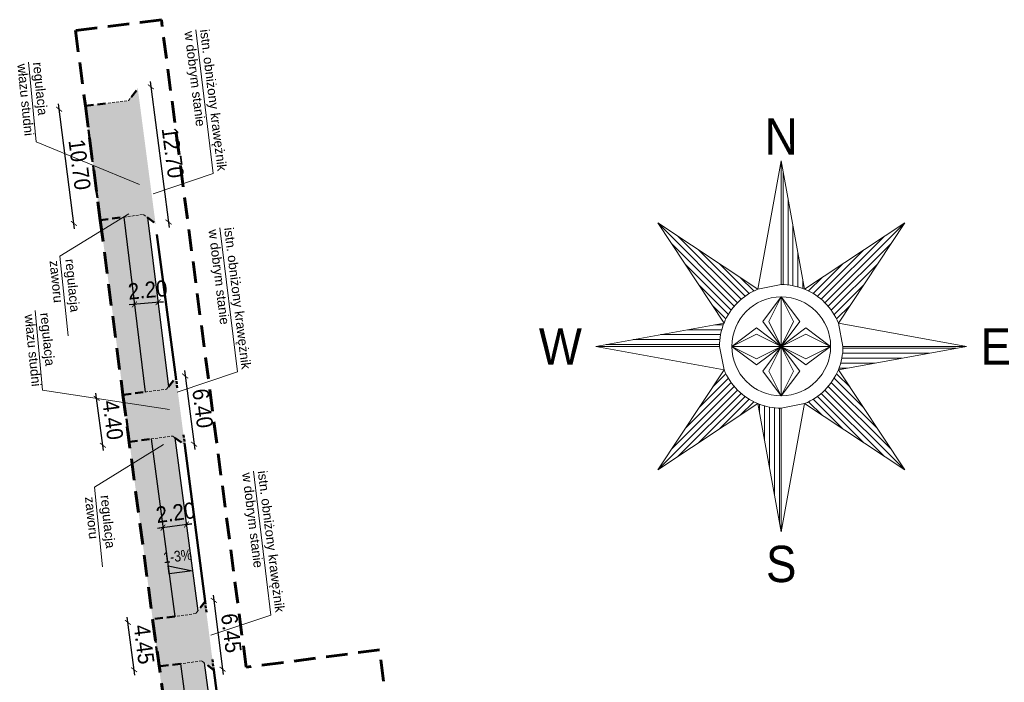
# Model space of a CAD drawing. Header units: metres. Extents: x 6420893 to 6543334, y 5684236 to 5790599.
# Tile 5 of 7: x 6421276 to 6421368, y 5790537 to 5790599. Entities that reach past the tile are written whole.
import ezdxf
from ezdxf.enums import TextEntityAlignment as Align

# ---------------------------------------------------------------- set-up
doc = ezdxf.new("R2010")
doc.units = ezdxf.units.M
for name, pattern in [('AUDIT_I_160408143018-0', [3, 2, -1]), ('DASHDOTX2', [2, 1, -0.5, 0, -0.5]), ('DASHED2', [0.375, 0.25, -0.125])]:
    doc.linetypes.add(name, pattern=pattern)
for name, color, linetype, lineweight in [('DR WYKUPY', 96, 'DASHED2', 0), ('DR_H_zieleń', 71, 'Continuous', 0), ('DR_H_zjazd', 151, 'Continuous', 0), ('DR_linia pomocnicza', 7, 'DASHED2', 15), ('DR_linia_rozgraniczająca', 1, 'AUDIT_I_160408143018-0', 60), ('DR_opisy_all', 7, 'Continuous', 18), ('DR_proj_kraweznik', 163, 'Continuous', 50), ('DR_proj_kraweznik_najazdowy', 217, 'DASHED2', 50), ('DR_proj_opornik', 6, 'DASHED2', 50), ('DR_proj_oś', 1, 'DASHDOTX2', 18), ('DR_wymiar', 155, 'Continuous', 13)]:
    doc.layers.add(name, color=color, linetype=linetype, lineweight=lineweight)
doc.layers.add('DR_H_chodnik', color=7, linetype='Continuous', lineweight=0, true_color=0xffecb3)
doc.layers.add('DR_proj_obrzeże', color=7, linetype='Continuous', lineweight=30, true_color=0xf5b800)
doc.layers.add('DR_pochylenia poprzeczne', color=7, linetype='Continuous')
doc.styles.add('arial', font='arial.ttf', dxfattribs={"width": 0.9, "height": 1.5})
doc.styles.add('GA4-ATR-TEXT', font='arial.ttf', dxfattribs={"width": 0.9})
doc.styles.add('ISO25', font='iso9', dxfattribs={"height": 0.25})
doc.styles.get("Standard").update_dxf_attribs({"font": 'arial.ttf'})
doc.dimstyles.new('AS_AR00_500 2', dxfattribs={"dimtxt": 1, "dimasz": 0.5, "dimexe": 24, "dimexo": 0, "dimgap": 0, "dimtad": 0, "dimrnd": 0.05, "dimzin": 1, "dimdsep": 46, "dimtxsty": 'arial', "dimblk": 'ARCHTICK', "dimcen": 0, "dimdle": 0.5, "dimse1": 1, "dimse2": 1, "dimclrd": 256, "dimclre": 256, "dimclrt": 7, "dimazin": 0, "dimtfac": 1, "dimtmove": 0, "dimatfit": 3, "dimldrblk": 'ARCHTICK', "dimfxl": 1, "dimtvp": 0.8, "dimtolj": 1, "dimarcsym": 0})

# ---------------------------------------------------------------- blocks, each defined once
blk = doc.blocks.new('_ArchTick')
at = {"color": 0, "linetype": 'ByBlock', "const_width": 0.15}
blk.add_lwpolyline([(-0.5, -0.5), (0.5, 0.5)], dxfattribs=at)
blk = doc.blocks.new('*D173')
at = {"layer": 'Defpoints', "color": 0}
for p in [(6421288.66, 5790543.081), (6421286.352, 5790542.782), (6421289.23, 5790538.692)]:
    blk.add_point(p, dxfattribs=at)
at = {"layer": 'DR_wymiar', "lineweight": -2}
blk.add_line((6421286.986, 5790537.897), (6421286.287, 5790543.277), dxfattribs=at)
at = {"layer": 'DR_wymiar', "linetype": 'ByBlock', "lineweight": -2, "xscale": 0.5, "yscale": 0.5, "zscale": 0.5}
for p, rotation in [((6421286.352, 5790542.782), 97.3995946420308), ((6421286.922, 5790538.392), 277.3995946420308)]:
    blk.add_blockref('_ArchTick', p, dxfattribs=dict(at, rotation=rotation))
at = {"layer": 'DR_wymiar', "color": 7, "insert": (6421287.847, 5790540.744), "char_height": 1.5, "attachment_point": 5, "rotation": 277.39959, "style": 'arial'}
blk.add_mtext('\\A1;4.45', dxfattribs=at)
blk = doc.blocks.new('*D174')
at = {"layer": 'Defpoints', "color": 0}
for p in [(6421285.922, 5790563.914), (6421283.452, 5790563.59), (6421286.493, 5790559.562)]:
    blk.add_point(p, dxfattribs=at)
at = {"layer": 'DR_wymiar', "lineweight": -2}
blk.add_line((6421284.088, 5790558.742), (6421283.387, 5790564.086), dxfattribs=at)
at = {"layer": 'DR_wymiar', "linetype": 'ByBlock', "lineweight": -2, "xscale": 0.5, "yscale": 0.5, "zscale": 0.5}
for p, rotation in [((6421283.452, 5790563.59), 97.47150617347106), ((6421284.023, 5790559.238), 277.471506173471)]:
    blk.add_blockref('_ArchTick', p, dxfattribs=dict(at, rotation=rotation))
at = {"layer": 'DR_wymiar', "color": 7, "insert": (6421284.953, 5790561.573), "char_height": 1.5, "attachment_point": 5, "rotation": 277.47151, "style": 'arial'}
blk.add_mtext('\\A1;4.40', dxfattribs=at)
blk = doc.blocks.new('*D175')
at = {"layer": 'Defpoints', "color": 0}
for p in [(6421279.959, 5790590.433), (6421282.402, 5790590.751), (6421283.781, 5790580.139)]:
    blk.add_point(p, dxfattribs=at)
at = {"layer": 'DR_wymiar', "lineweight": -2}
blk.add_line((6421281.402, 5790579.326), (6421279.895, 5790590.929), dxfattribs=at)
at = {"layer": 'DR_wymiar', "linetype": 'ByBlock', "lineweight": -2, "xscale": 0.5, "yscale": 0.5, "zscale": 0.5}
for p, rotation in [((6421279.959, 5790590.433), 97.4042660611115), ((6421281.338, 5790579.822), 277.4042660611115)]:
    blk.add_blockref('_ArchTick', p, dxfattribs=dict(at, rotation=rotation))
at = {"layer": 'DR_wymiar', "color": 7, "insert": (6421281.864, 5790585.285), "char_height": 1.5, "attachment_point": 5, "rotation": 277.40427, "style": 'arial'}
blk.add_mtext('\\A1;10.70', dxfattribs=at)
blk = doc.blocks.new('*D179')
at = {"layer": 'Defpoints', "color": 0}
for p in [(6421289.607, 5790551.606), (6421289.609, 5790551.586), (6421291.788, 5790551.896)]:
    blk.add_point(p, dxfattribs=at)
at = {"layer": 'DR_wymiar', "lineweight": -2}
for p, q in [((6421292.286, 5790551.941), (6421289.114, 5790551.52)), ((6421289.609, 5790551.586), (6421289.114, 5790551.52)), ((6421291.79, 5790551.875), (6421292.286, 5790551.941))]:
    blk.add_line(p, q, dxfattribs=at)
at = {"layer": 'DR_wymiar', "linetype": 'ByBlock', "lineweight": -2, "xscale": 0.5, "yscale": 0.5, "zscale": 0.5}
for p, rotation in [((6421291.79, 5790551.875), 187.5552807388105), ((6421289.609, 5790551.586), 7.555280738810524)]:
    blk.add_blockref('_ArchTick', p, dxfattribs=dict(at, rotation=rotation))
at = {"layer": 'DR_wymiar', "color": 7, "insert": (6421290.787, 5790552.978), "char_height": 1.5, "attachment_point": 5, "rotation": 7.55528, "style": 'arial'}
blk.add_mtext('\\A1;2.20', dxfattribs=at)
blk = doc.blocks.new('*D180')
at = {"layer": 'Defpoints', "color": 0}
for p in [(6421286.96, 5790572.31), (6421286.96, 5790572.31), (6421289.152, 5790572.513)]:
    blk.add_point(p, dxfattribs=at)
at = {"layer": 'DR_wymiar', "lineweight": -2}
for p, q in [((6421289.65, 5790572.56), (6421286.462, 5790572.264)), ((6421286.96, 5790572.31), (6421286.462, 5790572.264)), ((6421289.152, 5790572.513), (6421289.65, 5790572.56))]:
    blk.add_line(p, q, dxfattribs=at)
at = {"layer": 'DR_wymiar', "linetype": 'ByBlock', "lineweight": -2, "xscale": 0.5, "yscale": 0.5, "zscale": 0.5}
for p, rotation in [((6421286.96, 5790572.31), 5.304682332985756), ((6421289.152, 5790572.513), 185.3046823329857)]:
    blk.add_blockref('_ArchTick', p, dxfattribs=dict(at, rotation=rotation))
at = {"layer": 'DR_wymiar', "color": 7, "insert": (6421288.192, 5790573.655), "char_height": 1.5, "attachment_point": 5, "rotation": 5.30468, "style": 'arial'}
blk.add_mtext('\\A1;2.20', dxfattribs=at)
blk = doc.blocks.new('A$C24377FCD')
at = {"layer": 'DR_proj_oś', "color": 7, "linetype": 'Continuous'}
for points in [[(3.82, 107.1), (-10.6, 27.78)], [(3.82, 107.1), (-10.6, 27.78)], [(3.82, 107.1), (3.82, 107.1)], [(3.82, 30.6), (3.82, 107.1)], [(3.82, 30.6), (3.82, 107.1)], [(18.25, 27.78), (3.82, 107.1)], [(18.25, 27.78), (3.82, 107.1)], [(4.97, 30.58), (4.97, 100.79)], [(8.03, 30.37), (8.03, 83.96)], [(-23.22, 19.4), (-72.68, 68.85)], [(-31.6, 6.77), (-72.68, 68.85)], [(-10.6, 27.78), (-72.68, 68.85)], [(-10.6, 27.78), (-72.68, 68.85)], [(-72.68, 68.85), (-31.6, 6.77)], [(11.09, 29.9), (11.09, 67.13)], [(18.25, 27.78), (80.33, 68.85)], [(80.33, 68.85), (18.25, 27.78)], [(30.87, 19.4), (80.33, 68.85)], [(39.25, 6.77), (80.33, 68.85)], [(39.25, 6.77), (80.33, 68.85)], [(-25.3, 17.14), (-64.22, 56.06)], [(-20.97, 21.47), (-59.89, 60.39)], [(28.62, 21.47), (67.54, 60.39)], [(32.95, 17.14), (71.87, 56.06)], [(-18.55, 23.38), (-47.1, 51.93)], [(14.15, 29.18), (14.15, 50.3)], [(26.2, 23.38), (54.75, 51.93)], [(-27.2, 14.72), (-55.75, 43.27)], [(-15.94, 25.1), (-34.31, 43.47)], [(23.59, 25.1), (41.96, 43.47)], [(34.85, 14.72), (63.4, 43.27)], [(-13.15, 26.63), (-21.52, 35)], [(-10.6, 27.78), (3.82, 30.6)], [(17.21, 28.18), (17.21, 33.47)], [(20.8, 26.63), (29.17, 35)], [(-28.92, 12.11), (-47.29, 30.48)], [(36.57, 12.11), (54.94, 30.48)], [(-7.65, 7.65), (3.82, 22.95)], [(-3.82, 7.65), (3.82, 22.95)], [(3.82, 22.95), (15.3, 7.65)], [(3.82, 22.95), (11.48, 7.65)], [(3.82, -7.65), (3.82, 22.95)], [(-30.46, 9.32), (-38.83, 17.69)], [(38.11, 9.32), (46.48, 17.69)], [(-31.6, 6.77), (-110.93, -7.65)], [(-31.6, 6.77), (-110.93, -7.65)], [(3.82, -7.65), (-7.65, 7.65)], [(3.82, -7.65), (-3.82, 7.65)], [(15.3, 7.65), (3.82, -7.65)], [(11.48, 7.65), (3.82, -7.65)], [(39.25, 6.77), (42.08, -7.65)], [(118.58, -7.65), (39.25, 6.77)], [(118.58, -7.65), (39.25, 6.77)], [(-33.01, 2.68), (-54.13, 2.68)], [(-32.01, 5.74), (-37.3, 5.74)], [(-26.78, -7.65), (-11.48, 3.82)], [(-26.78, -7.65), (-11.48, 0)], [(-11.48, 3.82), (3.82, -7.65)], [(-11.48, 0), (3.82, -7.65)], [(3.82, -7.65), (19.13, 3.82)], [(19.13, 0), (3.82, -7.65)], [(19.13, 3.82), (34.43, -7.65)], [(34.43, -7.65), (19.13, 0)], [(-34.19, -3.44), (-87.79, -3.44)], [(-33.73, -0.38), (-70.96, -0.38)], [(-110.93, -7.65), (-110.93, -7.65)], [(-34.43, -7.65), (-110.93, -7.65)], [(-110.93, -7.65), (-31.6, -22.07)], [(-34.43, -7.65), (-110.93, -7.65)], [(-110.93, -7.65), (-31.6, -22.07)], [(-34.41, -6.5), (-104.62, -6.5)], [(-31.6, -22.07), (-34.43, -7.65)], [(-11.48, -19.12), (-26.78, -7.65)], [(-11.48, -15.3), (-26.78, -7.65)], [(3.82, -7.65), (-26.78, -7.65)], [(3.82, -7.65), (-11.48, -19.12)], [(3.82, -7.65), (-11.48, -15.3)], [(-7.65, -22.95), (3.82, -7.65)], [(-3.82, -22.95), (3.82, -7.65)], [(19.13, -19.12), (3.82, -7.65)], [(3.82, -7.65), (15.3, -22.95)], [(3.82, -7.65), (11.48, -22.95)], [(3.82, -7.65), (3.82, -7.65)], [(3.82, -7.65), (3.82, -38.25)], [(3.82, -7.65), (3.82, -7.65)], [(3.82, -7.65), (3.82, -7.65)], [(3.82, -7.65), (3.82, -7.65)], [(19.13, -15.3), (3.82, -7.65)], [(3.82, -7.65), (34.43, -7.65)], [(34.43, -7.65), (19.13, -19.12)], [(34.43, -7.65), (19.13, -15.3)], [(39.25, -22.07), (118.58, -7.65)], [(39.25, -22.07), (118.58, -7.65)], [(41.84, -11.86), (95.44, -11.86)], [(42.06, -8.8), (112.27, -8.8)], [(42.08, -7.65), (118.58, -7.65)], [(42.08, -7.65), (118.58, -7.65)], [(118.58, -7.65), (118.58, -7.65)], [(40.66, -17.98), (61.78, -17.98)], [(41.38, -14.92), (78.61, -14.92)], [(-31.6, -22.07), (-72.68, -84.15)], [(-31.6, -22.07), (-72.68, -84.15)], [(3.82, -38.25), (-7.65, -22.95)], [(3.82, -38.25), (-3.82, -22.95)], [(15.3, -22.95), (3.82, -38.25)], [(11.48, -22.95), (3.82, -38.25)], [(39.25, -22.07), (80.33, -84.15)], [(80.33, -84.15), (39.25, -22.07)], [(39.66, -21.04), (44.95, -21.04)], [(-27.2, -30.02), (-55.75, -58.57)], [(-28.92, -27.42), (-47.29, -45.78)], [(-30.46, -24.62), (-38.83, -32.99)], [(34.85, -30.02), (63.4, -58.57)], [(36.57, -27.42), (54.94, -45.78)], [(38.11, -24.62), (46.48, -32.99)], [(-23.22, -34.7), (-72.68, -84.15)], [(-25.3, -32.45), (-64.22, -71.37)], [(30.87, -34.7), (80.33, -84.15)], [(32.95, -32.45), (71.87, -71.37)], [(-20.97, -36.77), (-59.89, -75.69)], [(-18.55, -38.68), (-47.1, -67.23)], [(-15.94, -40.4), (-34.31, -58.77)], [(-13.15, -41.93), (-21.52, -50.31)], [(20.8, -41.93), (29.17, -50.31)], [(23.59, -40.4), (41.96, -58.77)], [(26.2, -38.68), (54.75, -67.23)], [(28.62, -36.77), (67.54, -75.69)], [(-10.6, -43.08), (-72.68, -84.15)], [(-72.68, -84.15), (-10.6, -43.08)], [(-10.6, -43.08), (3.82, -122.4)], [(-10.6, -43.08), (3.82, -122.4)], [(-9.56, -43.48), (-9.56, -48.77)], [(-6.5, -44.48), (-6.5, -65.6)], [(-3.44, -45.21), (-3.44, -82.43)], [(-0.38, -45.67), (-0.38, -99.27)], [(2.68, -45.89), (2.68, -116.1)], [(18.25, -43.08), (3.82, -45.9)], [(3.82, -122.4), (18.25, -43.08)], [(3.82, -122.4), (18.25, -43.08)], [(3.82, -45.9), (3.82, -122.4)], [(3.82, -45.9), (3.82, -122.4)], [(18.25, -43.08), (80.33, -84.15)], [(18.25, -43.08), (80.33, -84.15)], [(3.82, -122.4), (3.82, -122.4)]]:
    blk.add_lwpolyline(points, dxfattribs=at)
for points in [[(18.25, 27.78, 0.096956), (3.82, 30.6)], [(-10.6, 27.78, 0.20208), (-31.6, 6.77)], [(39.25, 6.77, 0.202076), (18.25, 27.78)], [(-31.6, 6.77, 0.096954), (-34.43, -7.65)], [(39.25, -22.07, 0.096954), (42.08, -7.65)], [(-31.6, -22.07, 0.20208), (-10.6, -43.08)], [(18.25, -43.08, 0.20208), (39.25, -22.07)], [(-10.6, -43.08, 0.096954), (3.82, -45.9)]]:
    blk.add_lwpolyline(points, format="xyb", dxfattribs=at)
blk.add_circle((3.82, -7.65), 30.6, dxfattribs=at)
at = {"layer": 'DR_proj_oś', "color": 7, "linetype": 'Continuous', "style": 'GA4-ATR-TEXT', "width": 0.9}
blk.add_text('N', height=22.5, dxfattribs=at).set_placement((3.82, 104.3), align=Align.BOTTOM_CENTER)
blk.add_text('W', height=22.5, dxfattribs=at).set_placement((-119.59, -7.65), align=Align.MIDDLE_RIGHT)
blk.add_text('E', height=22.5, dxfattribs=at).set_placement((127.24, -7.65), align=Align.MIDDLE_LEFT)
blk.add_text('S', height=22.5, dxfattribs=at).set_placement((3.82, -131.06), align=Align.TOP_CENTER)
blk = doc.blocks.new('A$Ce664680c')
at = {"layer": 'DR_proj_oś', "ltscale": 1.0032, "xscale": 0.15, "yscale": 0.15, "zscale": 0.15}
blk.add_blockref('A$C24377FCD', (6422999.783, 5801236.601), dxfattribs=at)
blk = doc.blocks.new('*D361')
at = {"layer": 'Defpoints', "color": 0}
for p in [(6421287.271, 5790592.352), (6421288.92, 5790579.798), (6421290.132, 5790579.958)]:
    blk.add_point(p, dxfattribs=at)
at = {"layer": 'DR_wymiar', "lineweight": -2}
blk.add_line((6421288.418, 5790593.007), (6421290.197, 5790579.462), dxfattribs=at)
at = {"layer": 'DR_wymiar', "linetype": 'ByBlock', "lineweight": -2, "xscale": 0.5, "yscale": 0.5, "zscale": 0.5}
for p, rotation in [((6421288.483, 5790592.511), 97.48558264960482), ((6421290.132, 5790579.958), 277.4855826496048)]:
    blk.add_blockref('_ArchTick', p, dxfattribs=dict(at, rotation=rotation))
at = {"layer": 'DR_wymiar', "color": 7, "insert": (6421290.522, 5790586.394), "char_height": 1.5, "attachment_point": 5, "rotation": 277.48558, "style": 'arial'}
blk.add_mtext('\\A1;\\A1;12.70', dxfattribs=at)
blk = doc.blocks.new('*D362')
at = {"layer": 'Defpoints', "color": 0}
for p in [(6421290.809, 5790565.557), (6421292.5, 5790559.336), (6421291.647, 5790559.223)]:
    blk.add_point(p, dxfattribs=at)
at = {"layer": 'DR_wymiar', "lineweight": -2}
blk.add_line((6421291.597, 5790566.166), (6421292.566, 5790558.84), dxfattribs=at)
at = {"layer": 'DR_wymiar', "linetype": 'ByBlock', "lineweight": -2, "xscale": 0.5, "yscale": 0.5, "zscale": 0.5}
for p, rotation in [((6421291.663, 5790565.67), 97.53054458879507), ((6421292.5, 5790559.336), 277.5305445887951)]:
    blk.add_blockref('_ArchTick', p, dxfattribs=dict(at, rotation=rotation))
at = {"layer": 'DR_wymiar', "color": 7, "insert": (6421293.296, 5790562.663), "char_height": 1.5, "attachment_point": 5, "rotation": 277.53054, "style": 'arial'}
blk.add_mtext('\\A1;6.40', dxfattribs=at)
blk = doc.blocks.new('*D363')
at = {"layer": 'Defpoints', "color": 0}
for p in [(6421293.519, 5790544.732), (6421294.327, 5790538.346), (6421295.144, 5790538.449)]:
    blk.add_point(p, dxfattribs=at)
at = {"layer": 'DR_wymiar', "lineweight": -2}
blk.add_line((6421294.273, 5790545.331), (6421295.207, 5790537.953), dxfattribs=at)
at = {"layer": 'DR_wymiar', "linetype": 'ByBlock', "lineweight": -2, "xscale": 0.5, "yscale": 0.5, "zscale": 0.5}
for p, rotation in [((6421294.336, 5790544.835), 97.2152623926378), ((6421295.144, 5790538.449), 277.2152623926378)]:
    blk.add_blockref('_ArchTick', p, dxfattribs=dict(at, rotation=rotation))
at = {"layer": 'DR_wymiar', "color": 7, "insert": (6421295.956, 5790541.796), "char_height": 1.5, "attachment_point": 5, "rotation": 277.21526, "style": 'arial'}
blk.add_mtext('\\A1;6.45', dxfattribs=at)

msp = doc.modelspace()

# ---------------------------------------------------------------- hatches: boundary and pattern name
at = {"layer": 'DR_H_chodnik', "true_color": 0xffecb3, "transparency": 33554687}
h = msp.add_hatch(color=41, dxfattribs=at)
h.paths.add_polyline_path([(6421303.42, 5790462.02), (6421303.418, 5790462.16), (6421299.709, 5790489.756), (6421299.596, 5790489.843), (6421297.712, 5790489.598), (6421301.454, 5790461.755)])
h.paths.add_polyline_path([(6421298.293, 5790500.123), (6421294.485, 5790499.631), (6421295.235, 5790493.785), (6421299.049, 5790494.278), (6421299.899, 5790495.381), (6421299.402, 5790499.268)])
h.paths.add_polyline_path([(6421296.273, 5790517.676), (6421295.985, 5790517.898), (6421294.057, 5790517.648), (6421295.88, 5790504.124), (6421297.744, 5790504.366), (6421298.019, 5790504.723)])
h.paths.add_polyline_path([(6421293.508, 5790522.003), (6421295.416, 5790522.25), (6421295.653, 5790522.559), (6421293.448, 5790539.023), (6421293.207, 5790539.209), (6421291.238, 5790538.953)])
h.paths.add_polyline_path([(6421290.526, 5790560.086), (6421288.517, 5790559.825), (6421290.702, 5790543.347), (6421292.66, 5790543.601), (6421292.854, 5790543.856), (6421290.721, 5790559.935)])
h.paths.add_polyline_path([(6421288.182, 5790580.366), (6421287.798, 5790580.661), (6421285.959, 5790580.422), (6421287.964, 5790564.179), (6421289.949, 5790564.437), (6421290.121, 5790564.661)])
h.paths.add_polyline_path([(6421301.095, 5790464.426), (6421300.996, 5790465.169), (6421300.896, 5790465.913), (6421298.852, 5790465.638), (6421299.042, 5790464.15)])
at = {"layer": 'DR_H_zieleń', "transparency": 33554687}
h = msp.add_hatch(color=256, dxfattribs=at)
h.paths.add_polyline_path([(6421283.794, 5790580.141), (6421285.851, 5790564.458), (6421285.922, 5790563.914), (6421287.964, 5790564.179), (6421285.959, 5790580.422)])
h.paths.add_polyline_path([(6421290.702, 5790543.347), (6421288.517, 5790559.825), (6421286.493, 5790559.562), (6421288.583, 5790543.621), (6421288.654, 5790543.081), (6421290.702, 5790543.347)])
h.paths.add_polyline_path([(6421291.443, 5790521.812), (6421291.454, 5790521.734), (6421291.64, 5790521.76), (6421293.508, 5790522.003), (6421291.238, 5790538.953), (6421289.23, 5790538.692)])
h.paths.add_polyline_path([(6421295.88, 5790504.124), (6421294.057, 5790517.648), (6421292.15, 5790517.4), (6421292.051, 5790517.386), (6421293.905, 5790503.868)])
h.paths.add_polyline_path([(6421300.896, 5790465.913), (6421297.712, 5790489.598), (6421295.803, 5790489.35), (6421297.89, 5790473.07), (6421298.848, 5790465.638)])
h.paths.add_polyline_path([(6421299.04, 5790464.15), (6421299.385, 5790461.476), (6421301.454, 5790461.755), (6421301.095, 5790464.426)])
at = {"layer": 'DR_H_zjazd', "transparency": 33554687}
h = msp.add_hatch(color=256, dxfattribs=at)
h.paths.add_polyline_path([(6421300.721, 5790488.98), (6421300.655, 5790489.475), (6421299.899, 5790495.381), (6421299.049, 5790494.278), (6421295.235, 5790493.785), (6421295.803, 5790489.35), (6421297.712, 5790489.598), (6421299.596, 5790489.843), (6421299.709, 5790489.756)])
h.paths.add_polyline_path([(6421297.744, 5790504.366), (6421295.88, 5790504.124), (6421293.905, 5790503.868), (6421294.47, 5790499.75), (6421294.485, 5790499.631), (6421298.293, 5790500.123), (6421299.402, 5790499.268), (6421298.607, 5790505.487), (6421298.019, 5790504.723)])
h.paths.add_polyline_path([(6421291.64, 5790521.76), (6421292.15, 5790517.4), (6421294.057, 5790517.648), (6421295.985, 5790517.898), (6421296.273, 5790517.676), (6421297.106, 5790517.035), (6421297.082, 5790517.215), (6421296.301, 5790523.164), (6421296.274, 5790523.366), (6421295.653, 5790522.559), (6421295.416, 5790522.25), (6421293.508, 5790522.003)])
h.paths.add_polyline_path([(6421289.23, 5790538.692), (6421291.238, 5790538.953), (6421293.207, 5790539.209), (6421293.448, 5790539.023), (6421294.327, 5790538.346), (6421294.276, 5790538.739), (6421293.524, 5790544.691), (6421293.519, 5790544.732), (6421292.854, 5790543.856), (6421292.66, 5790543.601), (6421290.702, 5790543.347), (6421288.654, 5790543.081), (6421289.23, 5790538.692)])
h.paths.add_polyline_path([(6421289.949, 5790564.437), (6421287.964, 5790564.179), (6421285.922, 5790563.914), (6421286.493, 5790559.562), (6421288.517, 5790559.825), (6421290.526, 5790560.086), (6421290.721, 5790559.935), (6421291.646, 5790559.223), (6421291.609, 5790559.512), (6421290.822, 5790565.46), (6421290.809, 5790565.557), (6421290.121, 5790564.661)])
h.paths.add_polyline_path([(6421283.794, 5790580.141), (6421285.959, 5790580.422), (6421287.798, 5790580.661), (6421288.182, 5790580.366), (6421288.92, 5790579.798), (6421287.271, 5790592.352), (6421286.407, 5790591.239), (6421282.402, 5790590.751), (6421282.927, 5790586.711), (6421283.794, 5790580.141)])
at = {"layer": 'DR_pochylenia poprzeczne', "ltscale": 2.5}
msp.add_hatch(color=256, dxfattribs=at).paths.add_polyline_path([(6421290.187, 5790547.293), (6421290.088, 5790548.037), (6421292.362, 5790547.567)])

# ---------------------------------------------------------------- linework, layer by layer
at = {"layer": 'DR_linia pomocnicza', "elevation": 10.18}
for points in [[(6421284.514, 5790591.008), (6421286.407, 5790591.239), (6421286.679, 5790591.589)], [(6421285.959, 5790580.422), (6421287.798, 5790580.661), (6421288.182, 5790580.366)]]:
    msp.add_lwpolyline(points, dxfattribs=at)
at = {"layer": 'DR_linia pomocnicza'}
for points in [[(6421287.964, 5790564.179), (6421289.949, 5790564.437), (6421290.121, 5790564.661)], [(6421288.517, 5790559.825), (6421290.526, 5790560.086), (6421290.721, 5790559.935)], [(6421292.854, 5790543.856), (6421292.66, 5790543.601), (6421290.702, 5790543.347)], [(6421293.448, 5790539.023), (6421293.207, 5790539.209), (6421291.238, 5790538.953)]]:
    msp.add_lwpolyline(points, dxfattribs=at)
at = {"layer": 'DR_linia_rozgraniczająca'}
msp.add_lwpolyline([(6421297.335, 5790538.618), (6421289.459, 5790598.744), (6421281.479, 5790597.74), (6421282.403, 5790590.748), (6421283.781, 5790580.139), (6421285.89, 5790563.91), (6421288.65, 5790543.08), (6421291.64, 5790521.76), (6421293.963, 5790503.875), (6421295.235, 5790493.785), (6421295.81, 5790489.351), (6421299.474, 5790460.783), (6421304.42, 5790461.413), (6421314.036, 5790464.038), (6421319.804, 5790475.885, -0.182147), (6421316.941, 5790483.31), (6421314.526, 5790502.595), (6421318.143, 5790503.757), (6421317.145, 5790511.314), (6421313.384, 5790510.106), (6421311.349, 5790525.161), (6421310.91, 5790531.396), (6421309.715, 5790540.239)], format="xyb", dxfattribs=at)
msp.add_lwpolyline([(6421309.715, 5790540.239), (6421297.335, 5790538.618)], dxfattribs=at)
at = {"layer": 'DR_opisy_all'}
for points, elevation in [([(6421288.701, 5790582.572), (6421294.279, 5790584.452), (6421292.653, 5790597.806)], 20.36), ([(6421287.422, 5790583.448), (6421277.815, 5790587.409), (6421277.132, 5790594.808)], 10.18), ([(6421290.942, 5790564.175), (6421296.519, 5790566.056), (6421294.893, 5790579.41)], 20.36), ([(6421290.231, 5790562.559), (6421278.406, 5790564.349), (6421277.724, 5790571.748)], -10.8), ([(6421289.653, 5790559.304), (6421283.251, 5790555.348), (6421284.003, 5790547.956)], 10.14), ([(6421294.067, 5790541.592), (6421299.644, 5790543.472), (6421298.018, 5790556.826)], 20.36)]:
    msp.add_lwpolyline(points, dxfattribs=dict(at, elevation=elevation))
msp.add_lwpolyline([(6421286.44, 5790580.733), (6421280.037, 5790576.777), (6421280.789, 5790569.384)], dxfattribs=at)
at = {"layer": 'DR_pochylenia poprzeczne', "ltscale": 2.5}
msp.add_lwpolyline([(6421290.187, 5790547.293), (6421290.088, 5790548.037), (6421292.362, 5790547.567)], close=True, dxfattribs=at)
at = {"layer": 'DR_proj_kraweznik', "elevation": 10.18}
for points in [[(6421290.809, 5790565.557), (6421289.053, 5790578.805)], [(6421296.301, 5790523.164), (6421294.327, 5790538.346)]]:
    msp.add_lwpolyline(points, dxfattribs=at)
at = {"layer": 'DR_proj_kraweznik'}
msp.add_lwpolyline([(6421293.519, 5790544.732), (6421291.646, 5790559.223)], dxfattribs=at)
at = {"layer": 'DR_proj_kraweznik_najazdowy'}
for points in [[(6421290.809, 5790565.557), (6421290.941, 5790564.566)], [(6421291.647, 5790559.223), (6421291.526, 5790560.215)], [(6421293.519, 5790544.732), (6421293.644, 5790543.74)]]:
    msp.add_lwpolyline(points, dxfattribs=at)
at = {"layer": 'DR_proj_kraweznik_najazdowy', "elevation": 10.18}
msp.add_lwpolyline([(6421294.327, 5790538.346), (6421294.18, 5790539.48)], dxfattribs=at)
at = {"layer": 'DR_proj_obrzeże', "elevation": 10.18}
for points in [[(6421285.959, 5790580.422), (6421287.964, 5790564.179)], [(6421288.182, 5790580.366), (6421290.121, 5790564.661)], [(6421288.517, 5790559.825), (6421290.702, 5790543.347)], [(6421290.721, 5790559.935), (6421292.854, 5790543.856)], [(6421291.238, 5790538.953), (6421293.508, 5790522.003)], [(6421293.448, 5790539.023), (6421295.653, 5790522.559)]]:
    msp.add_lwpolyline(points, dxfattribs=at)
at = {"layer": 'DR_proj_opornik', "ltscale": 3, "elevation": 10.18}
for points in [[(6421286.679, 5790591.589), (6421287.271, 5790592.352), (6421287.271, 5790592.352)], [(6421282.402, 5790590.751), (6421284.514, 5790591.008)], [(6421282.402, 5790590.751), (6421283.781, 5790580.139), (6421285.959, 5790580.422)], [(6421288.182, 5790580.366), (6421288.92, 5790579.798), (6421288.92, 5790579.798)]]:
    msp.add_lwpolyline(points, dxfattribs=at)
at = {"layer": 'DR_proj_opornik', "ltscale": 3}
for points in [[(6421290.121, 5790564.661), (6421290.809, 5790565.557), (6421290.809, 5790565.557)], [(6421285.922, 5790563.914), (6421287.964, 5790564.179)], [(6421285.922, 5790563.914), (6421286.493, 5790559.562)], [(6421286.493, 5790559.562), (6421288.517, 5790559.825)], [(6421290.721, 5790559.935), (6421291.647, 5790559.223), (6421291.647, 5790559.223)], [(6421293.519, 5790544.732), (6421292.854, 5790543.856)], [(6421290.702, 5790543.347), (6421288.65, 5790543.08)], [(6421289.23, 5790538.692), (6421288.65, 5790543.08)], [(6421291.238, 5790538.953), (6421289.23, 5790538.692)], [(6421294.327, 5790538.346), (6421294.327, 5790538.346), (6421293.448, 5790539.023)]]:
    msp.add_lwpolyline(points, dxfattribs=at)

# ---------------------------------------------------------------- block references
at = {"layer": 'DR WYKUPY'}
msp.add_blockref('A$Ce664680c', (-1653.317, -10667.038), dxfattribs=at)

# ---------------------------------------------------------------- texts
at = {"layer": 'DR_opisy_all', "char_height": 0.875, "attachment_point": 7}
for s, insert, rotation in [('istn. obniżony krawężnik \\Pw dobrym stanie', (6421291.334, 5790597.585, 20.36), 277.11745), ('regulacja \\Pwłazu studni', (6421276.062, 5790594.612, 10.18), 275.80806), ('istn. obniżony krawężnik \\Pw dobrym stanie', (6421293.574, 5790579.189, 20.36), 277.11745), ('regulacja \\Pzaworu', (6421279.061, 5790576.344), 275.80806), ('regulacja \\Pwłazu studni', (6421276.739, 5790571.347, -10.8), 275.80806), ('istn. obniżony krawężnik \\Pw dobrym stanie', (6421296.699, 5790556.606, 20.36), 277.11745), ('regulacja \\Pzaworu', (6421282.352, 5790554.413, 10.14), 275.80806)]:
    msp.add_mtext(s, dxfattribs=dict(at, insert=insert, rotation=rotation))
at = {"layer": 'DR_pochylenia poprzeczne', "ltscale": 2.5, "insert": (6421292.22, 5790549.601), "char_height": 1, "attachment_point": 3, "rotation": 7.03617, "style": 'ISO25'}
msp.add_mtext('{\\fArial Narrow|b0|i0|c238|p34;1-3%}', dxfattribs=at)

# ---------------------------------------------------------------- dimensions: what is measured, and where the dimension line sits
at = {"layer": 'DR_wymiar'}
dim = msp.add_aligned_dim(p1=(6421287.271, 5790592.352, 10.18), p2=(6421288.92, 5790579.798, 10.18), distance=1.223, text='\\A1;12.70', dimstyle='AS_AR00_500 2', override={"dimtxsty": 'arial', "dimldrblk": 'ArchTick'}, dxfattribs=at)
dim.commit()
dim.dimension.update_dxf_attribs({"geometry": '*D361', "text_midpoint": (6421290.522, 5790586.394)})
for p1, p2, distance, picture, middle in [((6421283.781, 5790580.139, 10.18), (6421282.402, 5790590.751, 10.18), 2.464, '*D175', (6421281.864, 5790585.285)), ((6421290.809, 5790565.557), (6421291.647, 5790559.223), 0.861, '*D362', (6421293.296, 5790562.663)), ((6421286.493, 5790559.562), (6421285.922, 5790563.914), 2.491, '*D174', (6421284.953, 5790561.573)), ((6421293.519, 5790544.732), (6421294.327, 5790538.346), 0.823, '*D363', (6421295.956, 5790541.796)), ((6421289.23, 5790538.692), (6421288.66, 5790543.081), 2.327, '*D173', (6421287.847, 5790540.744))]:
    dim = msp.add_aligned_dim(p1=p1, p2=p2, distance=distance, dimstyle='AS_AR00_500 2', override={"dimtxsty": 'arial', "dimldrblk": 'ArchTick'}, dxfattribs=at)
    dim.commit()
    dim.dimension.update_dxf_attribs({"geometry": picture, "text_midpoint": middle})
for base, p1, p2, angle, picture, middle in [((6421286.96, 5790572.31), (6421289.152, 5790572.513, 10.18), (6421286.96, 5790572.31, 10.18), 185.30468, '*D180', (6421288.305, 5790572.435)), ((6421289.609, 5790551.586), (6421291.788, 5790551.896, 10.18), (6421289.607, 5790551.606, 10.18), 187.55528, '*D179', (6421290.948, 5790551.763))]:
    dim = msp.add_linear_dim(base=base, p1=p1, p2=p2, angle=angle, dimstyle='AS_AR00_500 2', override={"dimtxsty": 'arial', "dimldrblk": 'ArchTick'}, dxfattribs=at)
    dim.commit()
    dim.dimension.update_dxf_attribs({"geometry": picture, "text_midpoint": middle, "dimtype": 161})

doc.saveas('drawing.dxf')
